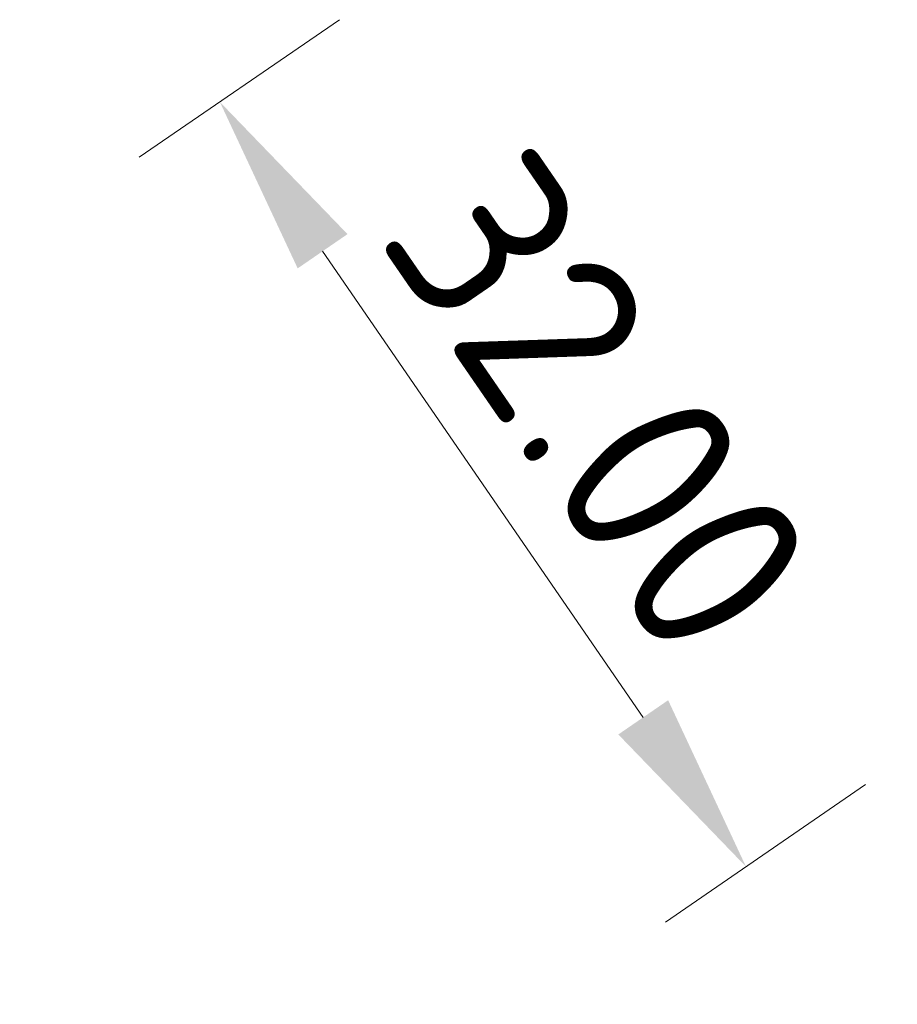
# Model space of a CAD drawing. Header units: metres. Extents: x -151276 to 204982, y 219939 to 463910.
# Tile 1 of 6: x -151276 to -151246, y 219939 to 219973. Entities that reach past the tile are written whole.
import ezdxf

# ---------------------------------------------------------------- set-up
doc = ezdxf.new("R2010")
doc.units = ezdxf.units.M
doc.header["$LTSCALE"] = 2.5
doc.layers.add('X-XX-AL-M', color=7, linetype='Continuous', lineweight=18)
doc.styles.add('NLCS-ISO-M2500-T25', font='NLCS-ISO.ttf', dxfattribs={"height": 6.25})
doc.dimstyles.new('NLCS-M2500-T25-PIJL_L2_H2', dxfattribs={"dimscale": 2.5, "dimtxt": 2.5, "dimasz": 2.5, "dimexe": 2, "dimexo": 2, "dimgap": 0.7, "dimtad": 1, "dimzin": 0, "dimdsep": 46, "dimtxsty": 'NLCS-ISO-M2500-T25', "dimcen": 0, "dimdle": 2, "dimclrd": 256, "dimclre": 256, "dimclrt": 256, "dimazin": 0, "dimtfac": 1, "dimtdec": 3, "dimtofl": 0, "dimtmove": 0, "dimatfit": 3, "dimfxl": 2, "dimfxlon": 1, "dimtfillclr": 256, "dimtolj": 1, "dimtzin": 0, "dimlwd": -1, "dimlwe": -1, "dimarcsym": 0})

# ---------------------------------------------------------------- blocks, each defined once
blk = doc.blocks.new('*D16')
at = {"layer": 'X-XX-AL-M', "transparency": 16777216}
for p, q in [((-151271.818, 219968.339), (-151264.921, 219973.082)), ((-151265.499, 219965.099), (-151254.45, 219949.032)), ((-151253.685, 219941.973), (-151246.788, 219946.716))]:
    blk.add_line(p, q, dxfattribs=at)
for points in [[(-151264.641, 219965.69), (-151266.358, 219964.509), (-151269.041, 219970.249)], [(-151253.591, 219949.623), (-151255.308, 219948.442), (-151250.908, 219943.883)]]:
    blk.add_solid(points, dxfattribs=at)
at = {"layer": 'X-XX-AL-M', "transparency": 16777216, "insert": (-151255.958, 219959.828), "char_height": 6.25, "attachment_point": 5, "rotation": 304.5173, "style": 'NLCS-ISO-M2500-T25'}
blk.add_mtext('\\A1;32.00', dxfattribs=at)

msp = doc.modelspace()

# ---------------------------------------------------------------- dimensions: what is measured, and where the dimension line sits
at = {"layer": 'X-XX-AL-M'}
dim = msp.add_aligned_dim(p1=(-151275.938, 219965.506), p2=(-151257.805, 219939.139), distance=8.37, dimstyle='NLCS-M2500-T25-PIJL_L2_H2', dxfattribs=at)
dim.commit()
dim.dimension.update_dxf_attribs({"geometry": '*D16', "text_midpoint": (-151255.958, 219959.828)})

doc.saveas('drawing.dxf')
